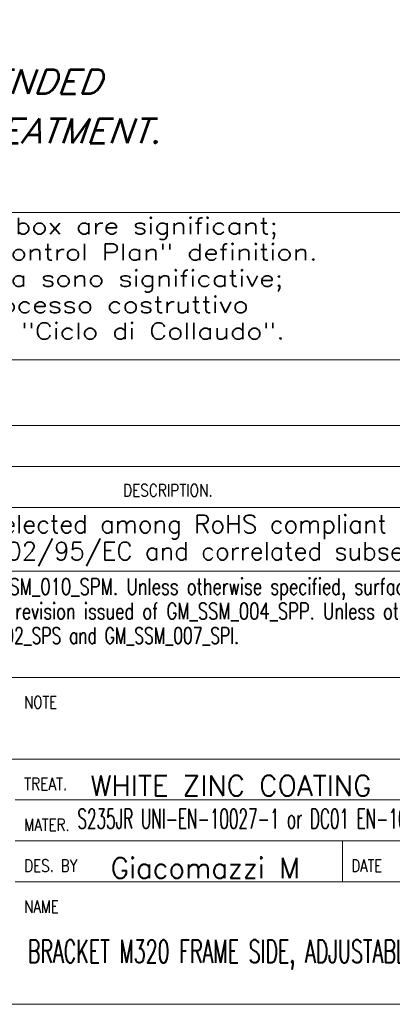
# Model space of a CAD drawing. Header units: millimetres. Extents: x 0 to 415, y 0 to 292.
# Tile 24 of 26: x 296 to 341, y 5 to 125. Entities that reach past the tile are written whole.
import ezdxf

# ---------------------------------------------------------------- set-up
doc = ezdxf.new("R2010")
doc.units = ezdxf.units.MM
doc.layers.add('1', color=7, linetype='Continuous', true_color=0xffffff)
doc.layers.add('256', color=7, linetype='Continuous', true_color=0xffffff)
doc.styles.add('blockfont', font='simplex.shx')
doc.styles.add('ideas_simplex', font='simplex.shx')

# ---------------------------------------------------------------- blocks, each defined once
blk = doc.blocks.new('TabularNote1')
at = {"layer": '1', "color": 7, "linetype": 'Continuous', "lineweight": 18}
for p, q in [((40, 5), (140, 5)), ((40, 0), (140, 0))]:
    blk.add_line(p, q, dxfattribs=at)

msp = doc.modelspace()

# ---------------------------------------------------------------- linework, layer by layer
at = {"layer": '1', "color": 160, "linetype": 'Continuous', "lineweight": 18}
for p, q in [((224.380575, 101.856776), (349.380575, 101.856776)), ((349.380575, 83.856776), (224.380575, 83.856776))]:
    msp.add_line(p, q, dxfattribs=at)
at = {"layer": '256', "color": 4, "linetype": 'Continuous', "lineweight": 18}
for p, q in [((225, 70.794267), (415, 70.794267)), ((225, 58), (415, 58)), ((225, 35), (415, 35)), ((295, 30), (365, 30)), ((295, 25), (415, 25)), ((335, 20), (335, 25))]:
    msp.add_line(p, q, dxfattribs=at)
at = {"layer": '256', "color": 3, "linetype": 'Continuous', "lineweight": 18}
for p, q in [((225, 65.794267), (415, 65.794267)), ((265, 45), (365, 45)), ((265, 45), (365, 45)), ((295, 20), (415, 20)), ((15, 5), (415, 5))]:
    msp.add_line(p, q, dxfattribs=at)

# ---------------------------------------------------------------- block references
at = {"layer": '1', "color": 172, "linetype": 'Continuous', "lineweight": 18}
msp.add_blockref('TabularNote1', (225.000016, 70.794266), dxfattribs=at)

# ---------------------------------------------------------------- texts
at = {"layer": '1', "color": 23, "linetype": 'Continuous', "lineweight": 18, "attachment_point": 7, "style": 'ideas_simplex'}
for s, insert, char_height, line_spacing_factor in [('\\W1.0696;\\Q20.000000;-THE DIMENSIONS MUST BE INTENDED \\PINCLUSIVE THE ZINC COATING TREATMENT.\\Q0;', (222.607284, 110.357158), 3, 1.204819), ('\\W1.2255;-The dimensions highlighted by rounded box are significant;\\P fundamental for process control and "Control Plan" definition.\\P-Le dimensioni evidenziate da cerchiatura sono significative;\\P fondamentali per il monitoraggio del processo costruttivo \\P del componente e per la definizione del "Ciclo di Collaudo".\\P ', (225.45, 82.5), 2, 0.963855)]:
    msp.add_mtext(s, dxfattribs=dict(at, insert=insert, char_height=char_height, line_spacing_factor=line_spacing_factor))
at = {"layer": '1', "color": 7, "linetype": 'Continuous', "lineweight": 18, "insert": (304.952289, 20.427607), "char_height": 2.5, "attachment_point": 7, "line_spacing_factor": 1.204819, "style": 'ideas_simplex'}
msp.add_mtext('\\W0.9995; Giacomazzi M', dxfattribs=at)
at = {"layer": '256', "color": 1, "linetype": 'Continuous', "lineweight": 13, "attachment_point": 7, "line_spacing_factor": 0.903614, "style": 'blockfont'}
for s, insert, char_height in [('\\W0.9844; ', (314.99685, 71.273255), 2), ('\\W0.9844; ', (304.27932, 40.389354), 2.3), ('\\W0.9844; ', (304.27932, 36.939354), 2.3), ('\\W0.7656; ', (305.73969, 30.33034), 2.5), ('\\W0.9844; ', (306.309, 25.891629), 2.3), ('\\W0.9844; ', (305.72909, 20.527471), 2.3), ('\\W0.9844; ', (305.0254, 14.617214), 2.7), ('\\W0.9844; ', (305.0254, 10.567214), 2.7), ('\\W0.9844; ', (305.0254, 6.517214), 2.7)]:
    msp.add_mtext(s, dxfattribs=dict(at, insert=insert, char_height=char_height))
at = {"layer": '256', "color": 4, "linetype": 'Continuous', "lineweight": 13, "char_height": 1.5, "attachment_point": 7, "line_spacing_factor": 0.903614, "style": 'blockfont'}
for s, insert in [('\\W0.8163;DESCRIPTION.', (308.188529, 67.125782)), ('\\W0.7884;NOTE', (296.113351, 41.208443)), ('\\W0.8203;TREAT.', (296.113351, 31.208443)), ('\\W0.7982;MATER.', (296.113351, 26.208443)), ('\\W0.8063;DES. BY', (296.113351, 21.208443)), ('\\W0.7839;DATE', (336.11335, 21.208443)), ('\\W0.7899;NAME', (296.113351, 16.208443))]:
    msp.add_mtext(s, dxfattribs=dict(at, insert=insert))
at = {"layer": '256', "color": 3, "linetype": 'Continuous', "lineweight": 13, "attachment_point": 7, "line_spacing_factor": 0.903614, "style": 'blockfont'}
for s, insert, char_height in [('\\W0.9988;All materials employed have to be selected among RoHS compliant materials:', (239.00326, 61.917319), 2.2), ('\\W0.9983;the EC directives to be referred to are 2002/95/EC and correlated subsequent ones.', (230.20326, 58.617319), 2.2), ('\\W0.7354;For Metal Parts last revision issued of GM_SSM_010_SPM. Unless otherwise specified, surfaces shall be category', (249.606, 54.444167), 2), ('\\W0.7316;For Plastic, Rubber and Overmold Parts last revision issued of GM_SSM_004_SPP. Unless otherwise specified, surfaces shall be category', (249.606, 51.444167), 2), ('\\W0.6940;For Package last revision issued of GM_SSM_002_SPS and GM_SSM_007_SPI.', (249.606, 48.444167), 2)]:
    msp.add_mtext(s, dxfattribs=dict(at, insert=insert, char_height=char_height))
at = {"layer": '256', "color": 7, "linetype": 'Continuous', "lineweight": 18, "attachment_point": 7, "line_spacing_factor": 1.204819, "style": 'ideas_simplex'}
for s, insert, char_height in [('\\W1.0023; WHITE ZINC COATING', (302.48109, 30.50232), 2.5), ('\\W0.5658; S235JR UNI-EN-10027-1 or DC01 EN-10130 (n°1.0330)', (301.693153, 25.695928), 2.4), ('\\W0.6095; BRACKET M320 FRAME SIDE, ADJUSTABLE VERSION.', (295.370737, 9.221558), 2.8)]:
    msp.add_mtext(s, dxfattribs=dict(at, insert=insert, char_height=char_height))

doc.saveas('drawing.dxf')
